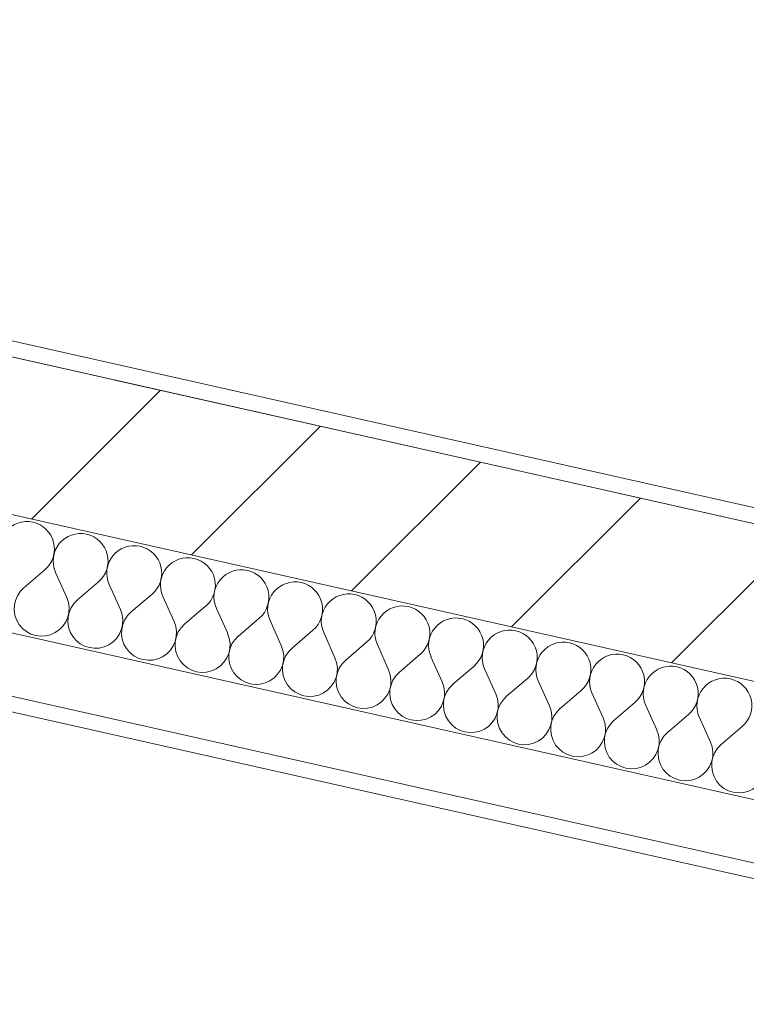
# Model space of a CAD drawing. Header units: millimetres. Extents: x -7218036 to -6881410, y 6117771 to 6219607.
# Tile 32 of 84: x -7167139 to -7166195, y 6131923 to 6133201. Entities that reach past the tile are written whole.
import ezdxf
from ezdxf.enums import TextEntityAlignment as Align

# ---------------------------------------------------------------- set-up
doc = ezdxf.new("R2010")
doc.units = ezdxf.units.MM
doc.header["$MEASUREMENT"] = 0
doc.linetypes.add('Штрихпунктирная', pattern=[670.277762, 352.777767, -176.388884, 0, -141.111112])
for name, color, linetype in [('S - МОП.АР', 7, 'Continuous'), ('АР-Стены_внешние_.АР', 7, 'Continuous'), ('АР-Чертеж-Оси_Осевые размеры.АР', 7, 'Continuous')]:
    doc.layers.add(name, color=color, linetype=linetype)
doc.layers.add('АР-Стены_внешние_.АР_Ном._пера__1', color=7, linetype='Continuous', lineweight=0)
doc.layers.add('АР-Чертеж-Оси_Осевые размеры.АР_Ном._пера__120', color=7, linetype='Continuous', lineweight=0)
doc.styles.add('РЎР“Р•РќР•Р\xa0Р\x98Р\xa0_РЎРўР\x98Р›Р¬_3', font='GOTHIC.TTF')

# ---------------------------------------------------------------- blocks, each defined once
blk = doc.blocks.new('*X23', base_point=(-6566190.3, 6562677.8))
at = {"layer": 'АР-Стены_внешние_.АР_Ном._пера__1', "color": 7, "linetype": 'Continuous', "lineweight": 0}
for p, q in [((-7167133.9, 6132463.7), (-7167106.7, 6132486.8)), ((-7167078.2, 6132451.1), (-7167092.8, 6132483.7)), ((-7167064.2, 6132448), (-7167037, 6132471.2)), ((-7167008.5, 6132435.5), (-7167023.1, 6132468.1)), ((-7166994.5, 6132432.3), (-7166967.4, 6132455.5)), ((-7166938.8, 6132419.8), (-7166953.4, 6132452.4)), ((-7166924.8, 6132416.7), (-7166897.7, 6132439.9)), ((-7166869.1, 6132404.2), (-7166883.7, 6132436.7)), ((-7166855.1, 6132401), (-7166828, 6132424.2)), ((-7166799.4, 6132388.5), (-7166814, 6132421.1)), ((-7166785.4, 6132385.4), (-7166758.3, 6132408.6)), ((-7166729.7, 6132372.9), (-7166744.3, 6132405.4)), ((-7166715.8, 6132369.7), (-7166688.6, 6132392.9)), ((-7166660, 6132357.2), (-7166674.6, 6132389.8)), ((-7166646.1, 6132354.1), (-7166618.9, 6132377.3)), ((-7166590.3, 6132341.6), (-7166605, 6132374.1)), ((-7166576.4, 6132338.4), (-7166549.2, 6132361.6)), ((-7166520.6, 6132325.9), (-7166535.3, 6132358.5)), ((-7166506.7, 6132322.8), (-7166479.5, 6132346)), ((-7166450.9, 6132310.3), (-7166465.6, 6132342.8)), ((-7166437, 6132307.1), (-7166409.8, 6132330.3)), ((-7166381.2, 6132294.6), (-7166395.9, 6132327.2)), ((-7166367.3, 6132291.5), (-7166340.1, 6132314.7)), ((-7166311.5, 6132279), (-7166326.2, 6132311.5)), ((-7166297.6, 6132275.8), (-7166270.4, 6132299)), ((-7166241.8, 6132263.3), (-7166256.5, 6132295.9)), ((-7166227.9, 6132260.2), (-7166200.7, 6132283.4))]:
    blk.add_line(p, q, dxfattribs=at)
for centre, start, end in [((-7167129.9, 6132514), 77.342, 204.2119), ((-7167129.9, 6132514), 310.4721, 77.342), ((-7167060.2, 6132498.4), 77.342, 204.2119), ((-7167060.2, 6132498.4), 310.4721, 77.342), ((-7166990.5, 6132482.7), 77.342, 204.2119), ((-7166990.5, 6132482.7), 310.4721, 77.342), ((-7166920.8, 6132467), 77.342, 204.2119), ((-7166920.8, 6132467), 310.4721, 77.342), ((-7166851.2, 6132451.4), 77.342, 204.2119), ((-7166851.2, 6132451.4), 310.4721, 77.342), ((-7167110.7, 6132436.5), 130.4721, 24.2119), ((-7166781.5, 6132435.7), 77.342, 204.2119), ((-7166781.5, 6132435.7), 310.4721, 77.342), ((-7167041, 6132420.8), 130.4721, 24.2119), ((-7166711.8, 6132420.1), 77.342, 204.2119), ((-7166711.8, 6132420.1), 310.4721, 77.342), ((-7166642.1, 6132404.4), 77.342, 204.2119), ((-7166642.1, 6132404.4), 310.4721, 77.342), ((-7166971.3, 6132405.2), 130.4721, 24.2119), ((-7166572.4, 6132388.8), 77.342, 204.2119), ((-7166572.4, 6132388.8), 310.4721, 77.342), ((-7166901.7, 6132389.5), 130.4721, 24.2119), ((-7166502.7, 6132373.1), 77.342, 204.2119), ((-7166832, 6132373.9), 130.4721, 24.2119), ((-7166502.7, 6132373.1), 310.4721, 77.342), ((-7166762.3, 6132358.2), 130.4721, 24.2119), ((-7166433, 6132357.5), 77.342, 204.2119), ((-7166433, 6132357.5), 310.4721, 77.342), ((-7166363.3, 6132341.8), 77.342, 204.2119), ((-7166363.3, 6132341.8), 310.4721, 77.342), ((-7166692.6, 6132342.6), 130.4721, 24.2119), ((-7166293.6, 6132326.2), 77.342, 204.2119), ((-7166293.6, 6132326.2), 310.4721, 77.342), ((-7166622.9, 6132326.9), 130.4721, 24.2119), ((-7166223.9, 6132310.5), 77.342, 204.2119), ((-7166223.9, 6132310.5), 310.4721, 77.342), ((-7166553.2, 6132311.3), 130.4721, 24.2119), ((-7166483.5, 6132295.6), 130.4721, 24.2119), ((-7166413.8, 6132280), 130.4721, 24.2119), ((-7166344.1, 6132264.3), 130.4721, 24.2119), ((-7166274.4, 6132248.7), 130.4721, 24.2119), ((-7166204.7, 6132233), 130.4721, 24.2119)]:
    blk.add_arc(centre, 35.7, start, end, dxfattribs=at)
blk = doc.blocks.new('Стена_6_1', base_point=(-7167510.9, 6132844.8))
at = {"layer": 'АР-Стены_внешние_.АР', "linetype": 'Continuous', "lineweight": 0, "true_color": 0x000000}
h = blk.add_hatch(dxfattribs=at)
h.set_pattern_fill('ШТУКАТУРКА__ГИПС_01_0001', color=18, style=0, pattern_type=2)
h.set_pattern_definition([(45, (-6566190.34, 6563027.8), (-111.369318, 111.369318), [0, -105, 0, -157.5]), (110, (-6565840.34, 6563027.8), (148.001588, 53.868173), [0, -77, 0, -133])])
h.paths.add_polyline_path([(-7164374.4, 6132160.9), (-7167506.5, 6132864.3), (-7167510.9, 6132844.8), (-7164378.8, 6132141.4)])
h = blk.add_hatch(dxfattribs=at)
h.set_pattern_fill('БЛОКИ_БЕТОННЫЕ_ЭФФЕКТИВН_70', color=18, style=0, pattern_type=2)
h.set_pattern_definition([(45, (-6566190.34, 6562677.8), (-127.27922, 127.27922), [])])
h.paths.add_polyline_path([(-7164378.8, 6132141.4), (-7167510.9, 6132844.8), (-7167554.7, 6132649.7), (-7164422.7, 6131946.2)])
at = {"layer": 'АР-Стены_внешние_.АР_Ном._пера__1', "color": 7, "linetype": 'Continuous', "lineweight": 15}
for p, q in [((-7164378.8, 6132141.4), (-7167510.9, 6132844.8)), ((-7167554.7, 6132649.7), (-7164422.7, 6131946.2))]:
    blk.add_line(p, q, dxfattribs=at)
at = {"layer": 'АР-Стены_внешние_.АР_Ном._пера__1', "color": 7, "linetype": 'Continuous', "lineweight": 0}
for p, q in [((-7167587.6, 6132503.3), (-7149265.4, 6128388.3)), ((-7167605.1, 6132425.3), (-7149283, 6128310.3))]:
    blk.add_line(p, q, dxfattribs=at)
at = {"layer": 'АР-Стены_внешние_.АР_Ном._пера__1', "color": 7, "linetype": 'Continuous', "lineweight": 0, "flags": 128}
for points in [[(-7164374.4, 6132160.9), (-7167506.5, 6132864.3)], [(-7167609.5, 6132405.8), (-7149287.3, 6128290.8)]]:
    blk.add_lwpolyline(points, dxfattribs=at)
at = {"layer": 'АР-Стены_внешние_.АР', "color": 7, "lineweight": 0}
blk.add_blockref('*X23', (-6566190.3, 6562677.8), dxfattribs=at)
blk = doc.blocks.new('Стандартный Маркер Сетки[51]_1', base_point=(-7217047.9, 6143970.3))
at = {"layer": 'АР-Чертеж-Оси_Осевые размеры.АР_Ном._пера__120', "color": 7, "linetype": 'Штрихпунктирная', "lineweight": 0}
blk.add_line((-7216072.2, 6143751.1), (-7137131, 6126021.4), dxfattribs=at)
at = {"layer": 'АР-Чертеж-Оси_Осевые размеры.АР_Ном._пера__120', "color": 7, "lineweight": 0, "style": 'РЎР“Р•РќР•Р\xa0Р\x98Р\xa0_РЎРўР\x98Р›Р¬_3'}
for tag, p in [('AC_MarkerText_1_0', (-7217465.8, 6144260.9)), ('AC_MarkerText_1_1', (-7135597.5, 6125873.7))]:
    blk.add_attdef(tag, text='', height=350, rotation=347.3417, dxfattribs=at).set_placement(p, align=Align.TOP_CENTER)
blk = doc.blocks.new('Стандартный Маркер Сетки[61]_1', base_point=(-7217047.9, 6143970.3))
at = {"layer": 'АР-Чертеж-Оси_Осевые размеры.АР_Ном._пера__120', "color": 7, "linetype": 'Штрихпунктирная', "lineweight": 0}
blk.add_line((-7216072.2, 6143751.1), (-7137131, 6126021.4), dxfattribs=at)
at = {"layer": 'АР-Чертеж-Оси_Осевые размеры.АР_Ном._пера__120', "color": 7, "lineweight": 0, "style": 'РЎР“Р•РќР•Р\xa0Р\x98Р\xa0_РЎРўР\x98Р›Р¬_3'}
for tag, p in [('AC_MarkerText_1_0', (-7217465.8, 6144260.9)), ('AC_MarkerText_1_1', (-7135597.5, 6125873.7))]:
    blk.add_attdef(tag, text='', height=350, rotation=347.3417, dxfattribs=at).set_placement(p, align=Align.TOP_CENTER)
blk = doc.blocks.new('Стандартный Маркер Сетки[64]_1', base_point=(-7217047.9, 6143970.3))
at = {"layer": 'АР-Чертеж-Оси_Осевые размеры.АР_Ном._пера__120', "color": 7, "linetype": 'Штрихпунктирная', "lineweight": 0}
blk.add_line((-7216072.2, 6143751.1), (-7137131, 6126021.4), dxfattribs=at)
at = {"layer": 'АР-Чертеж-Оси_Осевые размеры.АР_Ном._пера__120', "color": 7, "lineweight": 0, "style": 'РЎР“Р•РќР•Р\xa0Р\x98Р\xa0_РЎРўР\x98Р›Р¬_3'}
for tag, p in [('AC_MarkerText_1_0', (-7217465.8, 6144260.9)), ('AC_MarkerText_1_1', (-7135597.5, 6125873.7))]:
    blk.add_attdef(tag, text='', height=350, rotation=347.3417, dxfattribs=at).set_placement(p, align=Align.TOP_CENTER)
blk = doc.blocks.new('Стандартный Маркер Сетки[68]_1', base_point=(-7217047.9, 6143970.3))
at = {"layer": 'АР-Чертеж-Оси_Осевые размеры.АР_Ном._пера__120', "color": 7, "linetype": 'Штрихпунктирная', "lineweight": 0}
blk.add_line((-7216072.2, 6143751.1), (-7137131, 6126021.4), dxfattribs=at)
at = {"layer": 'АР-Чертеж-Оси_Осевые размеры.АР_Ном._пера__120', "color": 7, "lineweight": 0, "style": 'РЎР“Р•РќР•Р\xa0Р\x98Р\xa0_РЎРўР\x98Р›Р¬_3'}
for tag, p in [('AC_MarkerText_1_0', (-7217465.8, 6144260.9)), ('AC_MarkerText_1_1', (-7135597.5, 6125873.7))]:
    blk.add_attdef(tag, text='', height=350, rotation=347.3417, dxfattribs=at).set_placement(p, align=Align.TOP_CENTER)

msp = doc.modelspace()

# ---------------------------------------------------------------- linework, layer by layer
at = {"layer": 'S - МОП.АР', "color": 254, "linetype": 'Continuous', "lineweight": 0, "true_color": 0xd1c7d6, "flags": 128}
msp.add_lwpolyline([(-7171340.6, 6133704.9), (-7168018.3, 6132958.7), (-7167624, 6134714.5), (-7167214.2, 6134622.5), (-7167608.6, 6132866.7), (-7164378.9, 6132141.3), (-7163984.5, 6133897.4), (-7163935.8, 6133886.4), (-7163238, 6136994.4), (-7162619.7, 6139746), (-7161102.1, 6139405.3), (-7160711.1, 6141146.5), (-7165507, 6142223.7), (-7166296.9, 6138706.3), (-7166296.9, 6138706.3), (-7166691.3, 6136950.3), (-7167081.6, 6137037.9), (-7166687.2, 6138793.9), (-7168190.9, 6139131.6), (-7168206.3, 6139063.4), (-7169697.7, 6139398.3), (-7169353.6, 6140930.2), (-7170895.5, 6141276.5)], dxfattribs=at)

# ---------------------------------------------------------------- block references
at = {"layer": 'АР-Стены_внешние_.АР', "color": 7, "lineweight": 0}
msp.add_blockref('Стена_6_1', (-7167510.9, 6132844.8), dxfattribs=at)
at = {"layer": 'АР-Чертеж-Оси_Осевые размеры.АР', "color": 8, "linetype": 'Continuous', "lineweight": 15}
for name in ['Стандартный Маркер Сетки[51]_1', 'Стандартный Маркер Сетки[61]_1', 'Стандартный Маркер Сетки[64]_1', 'Стандартный Маркер Сетки[68]_1']:
    msp.add_blockref(name, (-7217047.9, 6143970.3), dxfattribs=at)

doc.saveas('drawing.dxf')
